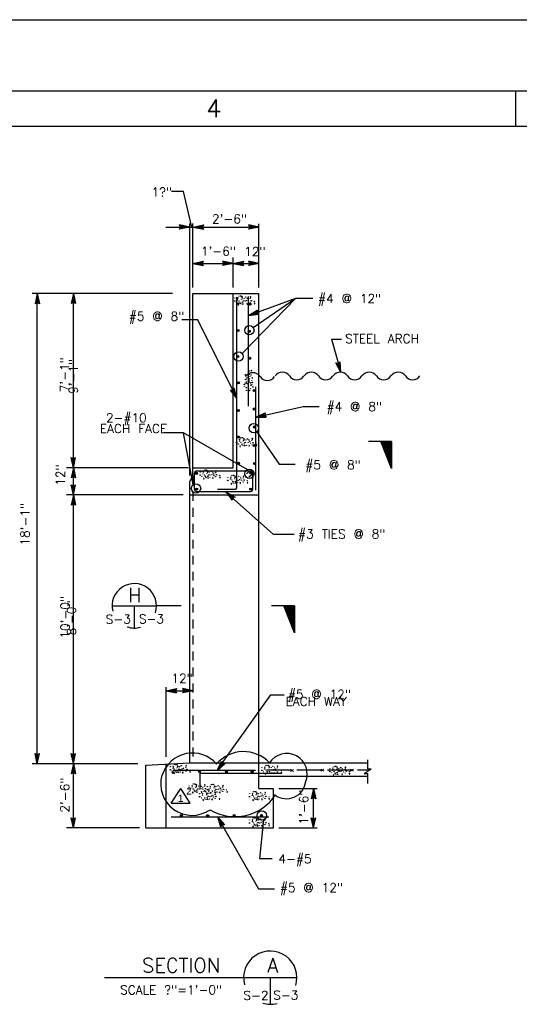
# Model space of a CAD drawing. Extents: x -28.1 to 13.9, y -16.1 to 13.9.
# Tile 7 of 19: x -18.1 to -11.1, y 0 to 13.9. Entities that reach past the tile are written whole.
import ezdxf
from ezdxf.enums import TextEntityAlignment as Align

# ---------------------------------------------------------------- set-up
doc = ezdxf.new("R2010")
doc.units = 0
doc.header["$MEASUREMENT"] = 0
doc.linetypes.add('HIDDEN2', pattern=[0.1875, 0.125, -0.0625])
doc.layers.add('01', color=7, linetype='CONTINUOUS')
doc.layers.add('02', color=7, linetype='CONTINUOUS')
doc.styles.add('ARIAL', font='Arial')
doc.styles.add('TXT_SHX', font='txt.shx')

msp = doc.modelspace()

# ---------------------------------------------------------------- linework, layer by layer
at = {"layer": '01', "color": 7, "linetype": 'CONTINUOUS'}
for p, q in [((-28.143, 13.873), (13.857, 13.873)), ((-27.143, 12.873), (12.857, 12.873)), ((-11.143, 12.873), (-11.143, 12.373)), ((-25.643, 12.373), (12.357, 12.373)), ((-15.816, 11.452), (-15.984, 11.452)), ((-15.698, 10.952), (-15.816, 11.452)), ((-15.728, 10.952), (-15.872, 10.983)), ((-15.858, 10.952), (-15.872, 10.983)), ((-15.765, 10.952), (-15.859, 10.972)), ((-15.85, 10.952), (-15.859, 10.972)), ((-15.801, 10.952), (-15.846, 10.961)), ((-15.842, 10.952), (-15.846, 10.961)), ((-15.728, 7.455), (-15.728, 11.002)), ((-15.682, 10.103), (-15.682, 11.002)), ((-15.677, 10.952), (-15.533, 10.983)), ((-15.64, 10.952), (-15.546, 10.972)), ((-15.604, 10.952), (-15.559, 10.962)), ((-15.559, 10.962), (-15.563, 10.952)), ((-15.546, 10.972), (-15.555, 10.952)), ((-15.533, 10.983), (-15.547, 10.952)), ((-14.753, 10.952), (-14.897, 10.983)), ((-14.883, 10.952), (-14.897, 10.983)), ((-14.79, 10.952), (-14.884, 10.972)), ((-14.875, 10.952), (-14.884, 10.972)), ((-14.826, 10.952), (-14.871, 10.961)), ((-14.867, 10.952), (-14.871, 10.961)), ((-14.753, 10.103), (-14.753, 10.997)), ((-16.063, 10.952), (-15.728, 10.952)), ((-15.728, 10.952), (-15.872, 10.921)), ((-15.872, 10.921), (-15.858, 10.952)), ((-15.765, 10.952), (-15.859, 10.932)), ((-15.859, 10.932), (-15.85, 10.952)), ((-15.801, 10.952), (-15.846, 10.942)), ((-15.846, 10.942), (-15.842, 10.952)), ((-15.728, 10.952), (-15.677, 10.952)), ((-15.677, 10.952), (-14.753, 10.952)), ((-15.677, 10.952), (-15.533, 10.921)), ((-15.64, 10.952), (-15.546, 10.932)), ((-15.604, 10.952), (-15.559, 10.943)), ((-15.563, 10.952), (-15.559, 10.943)), ((-15.555, 10.952), (-15.546, 10.932)), ((-15.547, 10.952), (-15.533, 10.921)), ((-14.753, 10.952), (-14.897, 10.921)), ((-14.897, 10.921), (-14.883, 10.952)), ((-14.79, 10.952), (-14.884, 10.932)), ((-14.884, 10.932), (-14.875, 10.952)), ((-14.826, 10.952), (-14.871, 10.942)), ((-14.871, 10.942), (-14.867, 10.952)), ((-15.682, 10.441), (-15.538, 10.472)), ((-15.682, 10.441), (-15.116, 10.441)), ((-15.682, 10.441), (-15.538, 10.41)), ((-15.645, 10.441), (-15.551, 10.461)), ((-15.645, 10.441), (-15.551, 10.421)), ((-15.609, 10.441), (-15.564, 10.451)), ((-15.609, 10.441), (-15.564, 10.432)), ((-15.564, 10.451), (-15.568, 10.441)), ((-15.568, 10.441), (-15.564, 10.432)), ((-15.551, 10.461), (-15.56, 10.441)), ((-15.56, 10.441), (-15.551, 10.421)), ((-15.538, 10.472), (-15.552, 10.441)), ((-15.552, 10.441), (-15.538, 10.41)), ((-15.116, 10.441), (-15.26, 10.472)), ((-15.246, 10.441), (-15.26, 10.472)), ((-15.116, 10.441), (-15.26, 10.41)), ((-15.26, 10.41), (-15.246, 10.441)), ((-15.153, 10.441), (-15.247, 10.461)), ((-15.238, 10.441), (-15.247, 10.461)), ((-15.153, 10.441), (-15.247, 10.421)), ((-15.247, 10.421), (-15.238, 10.441)), ((-15.189, 10.441), (-15.234, 10.45)), ((-15.23, 10.441), (-15.234, 10.45)), ((-15.189, 10.441), (-15.234, 10.431)), ((-15.234, 10.431), (-15.23, 10.441)), ((-15.116, 10.103), (-15.116, 10.525)), ((-15.116, 10.441), (-14.972, 10.472)), ((-15.116, 10.441), (-14.753, 10.441)), ((-15.116, 10.441), (-14.972, 10.41)), ((-15.079, 10.441), (-14.985, 10.461)), ((-15.079, 10.441), (-14.985, 10.421)), ((-15.043, 10.441), (-14.998, 10.451)), ((-15.043, 10.441), (-14.998, 10.432)), ((-14.998, 10.451), (-15.002, 10.441)), ((-15.002, 10.441), (-14.998, 10.432)), ((-14.985, 10.461), (-14.994, 10.441)), ((-14.994, 10.441), (-14.985, 10.421)), ((-14.972, 10.472), (-14.986, 10.441)), ((-14.986, 10.441), (-14.972, 10.41)), ((-14.753, 10.441), (-14.897, 10.472)), ((-14.883, 10.441), (-14.897, 10.472)), ((-14.753, 10.441), (-14.897, 10.41)), ((-14.897, 10.41), (-14.883, 10.441)), ((-14.79, 10.441), (-14.884, 10.461)), ((-14.875, 10.441), (-14.884, 10.461)), ((-14.79, 10.441), (-14.884, 10.421)), ((-14.884, 10.421), (-14.875, 10.441)), ((-14.826, 10.441), (-14.871, 10.45)), ((-14.867, 10.441), (-14.871, 10.45)), ((-14.826, 10.441), (-14.871, 10.431)), ((-14.871, 10.431), (-14.867, 10.441)), ((-15.968, 10.016), (-17.946, 10.016)), ((-17.873, 10.016), (-17.904, 9.872)), ((-17.873, 3.394), (-17.873, 10.016)), ((-17.873, 10.016), (-17.842, 9.872)), ((-17.364, 10.018), (-17.395, 9.874)), ((-17.364, 7.563), (-17.364, 10.018)), ((-17.364, 10.018), (-17.333, 9.874)), ((-15.682, 7.448), (-15.682, 10.016)), ((-15.682, 10.016), (-14.753, 10.016)), ((-15.116, 7.562), (-15.116, 10.016)), ((-14.753, 3.044), (-14.753, 10.016)), ((-17.873, 9.886), (-17.904, 9.872)), ((-17.873, 9.979), (-17.893, 9.885)), ((-17.873, 9.894), (-17.893, 9.885)), ((-17.873, 9.943), (-17.882, 9.898)), ((-17.873, 9.902), (-17.882, 9.898)), ((-17.873, 9.979), (-17.853, 9.885)), ((-17.873, 9.943), (-17.863, 9.898)), ((-17.863, 9.898), (-17.873, 9.902)), ((-17.853, 9.885), (-17.873, 9.894)), ((-17.842, 9.872), (-17.873, 9.886)), ((-17.364, 9.888), (-17.395, 9.874)), ((-17.364, 9.981), (-17.384, 9.887)), ((-17.364, 9.896), (-17.384, 9.887)), ((-17.364, 9.945), (-17.373, 9.9)), ((-17.364, 9.904), (-17.373, 9.9)), ((-17.364, 9.981), (-17.344, 9.887)), ((-17.364, 9.945), (-17.354, 9.9)), ((-17.354, 9.9), (-17.364, 9.904)), ((-17.344, 9.887), (-17.364, 9.896)), ((-17.333, 9.874), (-17.364, 9.888)), ((-15.063, 7.289), (-15.063, 9.965)), ((-14.99, 9.172), (-14.232, 9.952)), ((-14.9, 8.428), (-14.9, 9.973)), ((-14.9, 9.705), (-14.232, 9.952)), ((-14.834, 9.536), (-14.232, 9.952)), ((-14.232, 9.952), (-13.996, 9.952)), ((-14.9, 9.705), (-14.776, 9.784)), ((-14.9, 9.705), (-14.754, 9.726)), ((-14.865, 9.718), (-14.784, 9.769)), ((-14.865, 9.718), (-14.77, 9.732)), ((-14.832, 9.73), (-14.793, 9.755)), ((-14.832, 9.73), (-14.786, 9.737)), ((-14.793, 9.755), (-14.793, 9.745)), ((-14.793, 9.745), (-14.786, 9.737)), ((-14.784, 9.769), (-14.786, 9.747)), ((-14.786, 9.747), (-14.77, 9.732)), ((-14.776, 9.784), (-14.778, 9.75)), ((-14.778, 9.75), (-14.754, 9.726)), ((-15.615, 9.646), (-15.839, 9.646)), ((-15.063, 8.542), (-15.615, 9.646)), ((-13.73, 9.373), (-13.589, 9.373)), ((-13.73, 9.373), (-13.601, 8.909)), ((-13.601, 8.909), (-13.669, 9.039)), ((-13.669, 9.039), (-13.636, 9.034)), ((-13.611, 8.945), (-13.655, 9.03)), ((-13.655, 9.03), (-13.634, 9.027)), ((-13.621, 8.979), (-13.642, 9.02)), ((-13.642, 9.02), (-13.632, 9.019)), ((-13.636, 9.034), (-13.61, 9.056)), ((-13.634, 9.027), (-13.617, 9.041)), ((-13.632, 9.019), (-13.624, 9.025)), ((-13.621, 8.979), (-13.624, 9.025)), ((-13.611, 8.945), (-13.617, 9.041)), ((-13.601, 8.909), (-13.61, 9.056)), ((-15.155, 8.657), (-15.121, 8.658)), ((-15.063, 8.542), (-15.155, 8.657)), ((-15.139, 8.65), (-15.118, 8.651)), ((-15.08, 8.575), (-15.139, 8.65)), ((-15.125, 8.643), (-15.114, 8.644)), ((-15.096, 8.607), (-15.125, 8.643)), ((-15.121, 8.658), (-15.1, 8.685)), ((-15.118, 8.651), (-15.104, 8.668)), ((-15.114, 8.644), (-15.108, 8.652)), ((-15.096, 8.607), (-15.108, 8.652)), ((-15.08, 8.575), (-15.104, 8.668)), ((-15.063, 8.542), (-15.1, 8.685)), ((-14.798, 7.248), (-14.798, 8.704)), ((-14.798, 8.273), (-14.131, 8.425)), ((-14.798, 8.273), (-14.664, 8.335)), ((-14.762, 8.281), (-14.675, 8.322)), ((-14.675, 8.322), (-14.679, 8.3)), ((-14.664, 8.335), (-14.671, 8.302)), ((-14.131, 8.425), (-13.906, 8.425)), ((-14.798, 8.273), (-14.651, 8.275)), ((-14.762, 8.281), (-14.666, 8.283)), ((-14.727, 8.289), (-14.685, 8.309)), ((-14.727, 8.289), (-14.681, 8.29)), ((-14.685, 8.309), (-14.687, 8.298)), ((-14.687, 8.298), (-14.681, 8.29)), ((-14.679, 8.3), (-14.666, 8.283)), ((-14.671, 8.302), (-14.651, 8.275)), ((-15.816, 8.054), (-16.091, 8.054)), ((-15.68, 7.323), (-15.816, 8.054)), ((-14.917, 7.537), (-15.816, 8.054)), ((-14.781, 8.07), (-14.468, 7.611)), ((-17.364, 7.563), (-17.395, 7.707)), ((-17.395, 7.707), (-17.364, 7.693)), ((-17.364, 7.6), (-17.384, 7.694)), ((-17.384, 7.694), (-17.364, 7.685)), ((-17.364, 7.636), (-17.374, 7.681)), ((-17.374, 7.681), (-17.364, 7.677)), ((-17.364, 7.563), (-17.333, 7.707)), ((-17.364, 7.693), (-17.333, 7.707)), ((-17.364, 7.6), (-17.344, 7.694)), ((-17.364, 7.685), (-17.344, 7.694)), ((-17.364, 7.636), (-17.355, 7.681)), ((-17.364, 7.677), (-17.355, 7.681)), ((-15.746, 7.562), (-17.461, 7.562)), ((-17.364, 7.563), (-17.395, 7.419)), ((-17.364, 7.526), (-17.384, 7.432)), ((-17.364, 7.49), (-17.373, 7.445)), ((-17.364, 7.179), (-17.364, 7.563)), ((-17.364, 7.563), (-17.333, 7.419)), ((-17.364, 7.526), (-17.344, 7.432)), ((-17.364, 7.49), (-17.354, 7.445)), ((-15.682, 7.562), (-15.116, 7.562)), ((-15.631, 7.517), (-14.87, 7.517)), ((-14.88, 7.517), (-14.928, 7.475)), ((-14.468, 7.611), (-14.243, 7.611)), ((-17.364, 7.433), (-17.395, 7.419)), ((-17.364, 7.441), (-17.384, 7.432)), ((-17.364, 7.449), (-17.373, 7.445)), ((-17.354, 7.445), (-17.364, 7.449)), ((-17.344, 7.432), (-17.364, 7.441)), ((-17.333, 7.419), (-17.364, 7.433)), ((-15.728, 7.371), (-15.682, 7.448)), ((-15.728, 3.41), (-15.728, 7.371)), ((-15.661, 7.26), (-15.661, 7.487)), ((-14.84, 7.472), (-14.896, 7.429)), ((-14.84, 7.26), (-14.84, 7.487)), ((-17.364, 7.179), (-17.395, 7.323)), ((-17.395, 7.323), (-17.364, 7.309)), ((-17.364, 7.216), (-17.384, 7.31)), ((-17.384, 7.31), (-17.364, 7.301)), ((-17.364, 7.252), (-17.374, 7.297)), ((-17.374, 7.297), (-17.364, 7.293)), ((-17.364, 7.179), (-17.333, 7.323)), ((-17.364, 7.309), (-17.333, 7.323)), ((-17.364, 7.216), (-17.344, 7.31)), ((-17.364, 7.301), (-17.344, 7.31)), ((-17.364, 7.252), (-17.355, 7.297)), ((-17.364, 7.293), (-17.355, 7.297)), ((-15.631, 7.23), (-14.87, 7.23)), ((-15.334, 7.259), (-15.093, 7.259)), ((-15.226, 7.221), (-14.555, 6.625)), ((-15.218, 7.223), (-15.09, 7.15)), ((-15.218, 7.223), (-15.131, 7.104)), ((-15.819, 7.179), (-17.461, 7.179)), ((-17.364, 7.179), (-17.395, 7.035)), ((-17.364, 7.142), (-17.384, 7.048)), ((-17.364, 7.106), (-17.373, 7.061)), ((-17.364, 3.395), (-17.364, 7.179)), ((-17.364, 7.179), (-17.333, 7.035)), ((-17.364, 7.142), (-17.344, 7.048)), ((-17.364, 7.106), (-17.354, 7.061)), ((-15.728, 7.179), (-14.753, 7.179)), ((-15.19, 7.198), (-15.107, 7.151)), ((-15.19, 7.198), (-15.133, 7.121)), ((-15.163, 7.174), (-15.136, 7.138)), ((-15.163, 7.174), (-15.123, 7.152)), ((-15.133, 7.147), (-15.136, 7.138)), ((-15.123, 7.152), (-15.133, 7.147)), ((-15.127, 7.142), (-15.133, 7.121)), ((-15.121, 7.137), (-15.131, 7.104)), ((-15.107, 7.151), (-15.127, 7.142)), ((-15.09, 7.15), (-15.121, 7.137)), ((-17.364, 7.049), (-17.395, 7.035)), ((-17.364, 7.057), (-17.384, 7.048)), ((-17.364, 7.065), (-17.373, 7.061)), ((-17.354, 7.061), (-17.364, 7.065)), ((-17.344, 7.048), (-17.364, 7.057)), ((-17.333, 7.035), (-17.364, 7.049)), ((-14.555, 6.625), (-14.257, 6.625)), ((-16.057, 3.49), (-16.057, 4.474)), ((-16.057, 4.422), (-15.913, 4.453)), ((-16.02, 4.422), (-15.926, 4.442)), ((-15.926, 4.442), (-15.935, 4.422)), ((-15.913, 4.453), (-15.927, 4.422)), ((-15.682, 4.422), (-15.826, 4.453)), ((-15.812, 4.422), (-15.826, 4.453)), ((-15.719, 4.422), (-15.813, 4.442)), ((-15.804, 4.422), (-15.813, 4.442)), ((-16.061, 4.422), (-15.682, 4.422)), ((-16.057, 4.422), (-15.913, 4.391)), ((-16.02, 4.422), (-15.926, 4.402)), ((-15.984, 4.422), (-15.939, 4.432)), ((-15.984, 4.422), (-15.939, 4.413)), ((-15.939, 4.432), (-15.943, 4.422)), ((-15.943, 4.422), (-15.939, 4.413)), ((-15.935, 4.422), (-15.926, 4.402)), ((-15.927, 4.422), (-15.913, 4.391)), ((-15.682, 4.422), (-15.826, 4.391)), ((-15.826, 4.391), (-15.812, 4.422)), ((-15.719, 4.422), (-15.813, 4.402)), ((-15.813, 4.402), (-15.804, 4.422)), ((-15.755, 4.422), (-15.8, 4.431)), ((-15.796, 4.422), (-15.8, 4.431)), ((-15.755, 4.422), (-15.8, 4.412)), ((-15.8, 4.412), (-15.796, 4.422)), ((-15.331, 3.316), (-14.585, 4.364)), ((-14.585, 4.364), (-14.4, 4.364)), ((-17.873, 3.394), (-17.904, 3.538)), ((-17.904, 3.538), (-17.873, 3.524)), ((-17.873, 3.431), (-17.893, 3.525)), ((-17.893, 3.525), (-17.873, 3.516)), ((-17.873, 3.467), (-17.883, 3.512)), ((-17.883, 3.512), (-17.873, 3.508)), ((-17.873, 3.394), (-17.842, 3.538)), ((-17.873, 3.524), (-17.842, 3.538)), ((-17.873, 3.431), (-17.853, 3.525)), ((-17.873, 3.516), (-17.853, 3.525)), ((-17.873, 3.467), (-17.864, 3.512)), ((-17.873, 3.508), (-17.864, 3.512)), ((-17.364, 3.395), (-17.395, 3.539)), ((-17.395, 3.539), (-17.364, 3.525)), ((-17.364, 3.432), (-17.384, 3.526)), ((-17.384, 3.526), (-17.364, 3.517)), ((-17.364, 3.468), (-17.374, 3.513)), ((-17.374, 3.513), (-17.364, 3.509)), ((-17.364, 3.395), (-17.333, 3.539)), ((-17.364, 3.525), (-17.333, 3.539)), ((-17.364, 3.432), (-17.344, 3.526)), ((-17.364, 3.517), (-17.344, 3.526)), ((-17.364, 3.468), (-17.355, 3.513)), ((-17.364, 3.509), (-17.355, 3.513)), ((-16.458, 3.394), (-17.946, 3.394)), ((-17.364, 3.395), (-17.395, 3.251)), ((-17.364, 3.358), (-17.384, 3.264)), ((-17.364, 2.489), (-17.364, 3.395)), ((-17.364, 3.395), (-17.333, 3.251)), ((-17.364, 3.358), (-17.344, 3.264)), ((-16.347, 3.374), (-15.729, 3.408)), ((-16.347, 2.489), (-16.347, 3.374)), ((-16.057, 2.489), (-16.057, 3.39)), ((-15.729, 3.408), (-13.222, 3.408)), ((-15.339, 3.296), (-15.281, 3.431)), ((-15.339, 3.296), (-15.23, 3.395)), ((-15.318, 3.326), (-15.279, 3.414)), ((-15.318, 3.326), (-15.247, 3.391)), ((-15.297, 3.355), (-15.279, 3.398)), ((-15.297, 3.355), (-15.263, 3.387)), ((-15.281, 3.431), (-15.264, 3.402)), ((-15.279, 3.414), (-15.268, 3.395)), ((-15.279, 3.398), (-15.273, 3.389)), ((-15.273, 3.389), (-15.263, 3.387)), ((-15.268, 3.395), (-15.247, 3.391)), ((-15.264, 3.402), (-15.23, 3.395)), ((-13.222, 3.322), (-13.222, 3.45)), ((-17.364, 3.265), (-17.395, 3.251)), ((-17.364, 3.273), (-17.384, 3.264)), ((-17.364, 3.322), (-17.373, 3.277)), ((-17.364, 3.281), (-17.373, 3.277)), ((-17.364, 3.322), (-17.354, 3.277)), ((-17.354, 3.277), (-17.364, 3.281)), ((-17.344, 3.264), (-17.364, 3.273)), ((-17.333, 3.251), (-17.364, 3.265)), ((-15.962, 3.305), (-14.8, 3.305)), ((-15.586, 3.261), (-14.435, 3.261)), ((-15.586, 3.261), (-15.586, 3.053)), ((-14.753, 3.217), (-13.226, 3.217)), ((-14.64, 3.308), (-14.292, 3.308)), ((-14.222, 3.308), (-13.868, 3.308)), ((-13.789, 3.308), (-13.446, 3.308)), ((-13.367, 3.308), (-13.205, 3.308)), ((-13.274, 3.258), (-13.173, 3.322)), ((-13.274, 3.258), (-13.222, 3.258)), ((-13.222, 3.322), (-13.173, 3.322)), ((-13.222, 3.115), (-13.222, 3.258)), ((-15.987, 2.838), (-15.854, 3.047)), ((-15.721, 2.838), (-15.854, 3.047)), ((-14.753, 3.044), (-14.55, 3.044)), ((-14.55, 2.493), (-14.55, 3.041)), ((-14.473, 3.044), (-13.933, 3.044)), ((-13.985, 3.044), (-14.016, 2.9)), ((-13.985, 2.914), (-14.016, 2.9)), ((-13.985, 3.007), (-14.005, 2.913)), ((-13.985, 2.922), (-14.005, 2.913)), ((-13.985, 2.971), (-13.994, 2.926)), ((-13.985, 2.93), (-13.994, 2.926)), ((-13.985, 2.489), (-13.985, 3.044)), ((-13.985, 3.044), (-13.954, 2.9)), ((-13.985, 3.007), (-13.965, 2.913)), ((-13.985, 2.971), (-13.975, 2.926)), ((-13.975, 2.926), (-13.985, 2.93)), ((-13.965, 2.913), (-13.985, 2.922)), ((-13.954, 2.9), (-13.985, 2.914)), ((-15.987, 2.838), (-15.721, 2.838)), ((-15.988, 2.644), (-14.615, 2.644)), ((-15.337, 2.644), (-14.761, 1.634)), ((-15.337, 2.644), (-15.239, 2.534)), ((-15.337, 2.644), (-15.293, 2.504)), ((-17.364, 2.489), (-17.395, 2.633)), ((-17.395, 2.633), (-17.364, 2.619)), ((-17.364, 2.526), (-17.384, 2.62)), ((-17.384, 2.62), (-17.364, 2.611)), ((-17.364, 2.562), (-17.374, 2.607)), ((-17.374, 2.607), (-17.364, 2.603)), ((-17.364, 2.489), (-17.333, 2.633)), ((-17.364, 2.619), (-17.333, 2.633)), ((-17.364, 2.526), (-17.344, 2.62)), ((-17.364, 2.611), (-17.344, 2.62)), ((-17.364, 2.562), (-17.355, 2.607)), ((-17.364, 2.603), (-17.355, 2.607)), ((-15.319, 2.612), (-15.255, 2.54)), ((-15.319, 2.612), (-15.289, 2.52)), ((-15.301, 2.581), (-15.286, 2.537)), ((-15.301, 2.581), (-15.27, 2.546)), ((-15.273, 2.531), (-15.293, 2.504)), ((-15.277, 2.538), (-15.289, 2.52)), ((-15.281, 2.545), (-15.286, 2.537)), ((-15.27, 2.546), (-15.281, 2.545)), ((-15.255, 2.54), (-15.277, 2.538)), ((-15.239, 2.534), (-15.273, 2.531)), ((-14.688, 2.606), (-14.743, 2.058)), ((-13.985, 2.489), (-14.016, 2.633)), ((-14.016, 2.633), (-13.985, 2.619)), ((-13.985, 2.526), (-14.005, 2.62)), ((-14.005, 2.62), (-13.985, 2.611)), ((-13.985, 2.562), (-13.995, 2.607)), ((-13.995, 2.607), (-13.985, 2.603)), ((-13.985, 2.489), (-13.954, 2.633)), ((-13.985, 2.619), (-13.954, 2.633)), ((-13.985, 2.526), (-13.965, 2.62)), ((-13.985, 2.611), (-13.965, 2.62)), ((-13.985, 2.562), (-13.976, 2.607)), ((-13.985, 2.603), (-13.976, 2.607)), ((-16.435, 2.489), (-17.461, 2.489)), ((-16.347, 2.489), (-14.55, 2.489)), ((-14.473, 2.489), (-13.933, 2.489)), ((-14.743, 2.058), (-14.565, 2.058)), ((-14.761, 1.634), (-14.535, 1.634)), ((-16.928, 0.381), (-14.219, 0.381)), ((-14.594, 0.381), (-14.594, 0.006))]:
    msp.add_line(p, q, dxfattribs=at)
at = {"layer": '01', "color": 7, "linetype": 'HIDDEN2'}
msp.add_line((-15.682, 7.448), (-15.682, 3.408), dxfattribs=at)
at = {"layer": '01', "color": 7, "linetype": 'CONTINUOUS'}
for centre, radius in [((-15.052, 9.872), 0.0145), ((-15.052, 9.872), 0.0112), ((-15.052, 9.872), 0.00822), ((-15.052, 9.872), 0.00415), ((-14.877, 9.866), 0.0145), ((-14.877, 9.866), 0.0112), ((-14.877, 9.866), 0.00822), ((-14.877, 9.866), 0.00415), ((-15.048, 9.494), 0.0145), ((-15.048, 9.494), 0.0112), ((-15.048, 9.494), 0.00822), ((-15.048, 9.494), 0.00415), ((-14.888, 9.499), 0.0658), ((-14.889, 9.483), 0.0145), ((-14.889, 9.483), 0.0112), ((-14.889, 9.483), 0.00822), ((-14.889, 9.483), 0.00415), ((-15.04, 9.129), 0.0658), ((-15.05, 9.128), 0.0145), ((-15.05, 9.128), 0.0112), ((-15.05, 9.128), 0.00822), ((-15.05, 9.128), 0.00415), ((-14.88, 9.104), 0.0145), ((-14.88, 9.104), 0.0112), ((-14.88, 9.104), 0.00822), ((-14.88, 9.104), 0.00415), ((-15.044, 8.758), 0.0145), ((-15.044, 8.758), 0.0112), ((-15.044, 8.758), 0.00822), ((-15.044, 8.758), 0.00415), ((-14.82, 8.651), 0.0145), ((-14.82, 8.651), 0.0112), ((-14.82, 8.651), 0.00822), ((-14.82, 8.651), 0.00415), ((-15.044, 8.368), 0.0145), ((-15.044, 8.368), 0.0112), ((-15.044, 8.368), 0.00822), ((-15.044, 8.368), 0.00415), ((-14.82, 8.389), 0.0145), ((-14.82, 8.389), 0.0112), ((-14.82, 8.389), 0.00822), ((-14.82, 8.389), 0.00415), ((-14.826, 8.118), 0.0658), ((-14.816, 8.136), 0.0145), ((-14.816, 8.136), 0.0112), ((-14.816, 8.136), 0.00822), ((-14.816, 8.136), 0.00415), ((-15.042, 7.995), 0.0145), ((-15.042, 7.995), 0.0112), ((-15.042, 7.995), 0.00822), ((-15.042, 7.995), 0.00415), ((-14.82, 7.876), 0.0145), ((-14.82, 7.876), 0.0112), ((-14.82, 7.876), 0.00822), ((-14.82, 7.876), 0.00415), ((-15.04, 7.625), 0.0145), ((-15.04, 7.625), 0.0112), ((-15.04, 7.625), 0.00822), ((-15.04, 7.625), 0.00415), ((-14.817, 7.621), 0.0145), ((-14.817, 7.621), 0.0112), ((-14.817, 7.621), 0.00822), ((-15.634, 7.484), 0.0145), ((-15.634, 7.484), 0.0112), ((-15.634, 7.484), 0.00822), ((-15.634, 7.484), 0.00415), ((-14.888, 7.478), 0.0658), ((-14.867, 7.488), 0.0145), ((-14.867, 7.488), 0.0112), ((-14.867, 7.488), 0.00822), ((-14.867, 7.488), 0.00415), ((-14.817, 7.621), 0.00415), ((-15.639, 7.272), 0.0658), ((-15.63, 7.262), 0.0145), ((-15.63, 7.262), 0.0112), ((-15.63, 7.262), 0.00822), ((-15.63, 7.262), 0.00415), ((-14.869, 7.26), 0.0145), ((-14.869, 7.26), 0.0112), ((-14.869, 7.26), 0.00822), ((-14.869, 7.26), 0.00415), ((-15.96, 3.271), 0.0145), ((-15.96, 3.271), 0.0112), ((-15.96, 3.271), 0.00822), ((-15.96, 3.271), 0.00415), ((-15.591, 3.285), 0.0145), ((-15.591, 3.285), 0.0112), ((-15.591, 3.285), 0.00822), ((-15.591, 3.285), 0.00415), ((-15.211, 3.279), 0.0145), ((-15.211, 3.279), 0.0112), ((-15.211, 3.279), 0.00822), ((-15.211, 3.279), 0.00415), ((-14.848, 3.282), 0.0145), ((-14.848, 3.282), 0.0112), ((-14.848, 3.282), 0.00822), ((-14.848, 3.282), 0.00415), ((-15.845, 2.665), 0.0145), ((-15.845, 2.665), 0.0112), ((-15.845, 2.665), 0.00822), ((-15.845, 2.665), 0.00415), ((-15.475, 2.662), 0.0145), ((-15.475, 2.662), 0.0112), ((-15.475, 2.662), 0.00822), ((-15.475, 2.662), 0.00415), ((-15.101, 2.666), 0.0145), ((-15.101, 2.666), 0.0112), ((-15.101, 2.666), 0.00822), ((-15.101, 2.666), 0.00415), ((-14.714, 2.666), 0.0658), ((-14.718, 2.664), 0.0145), ((-14.718, 2.664), 0.0112), ((-14.718, 2.664), 0.00822), ((-14.718, 2.664), 0.00415)]:
    msp.add_circle(centre, radius, dxfattribs=at)
for centre, radius, start, end in [((-14.839, 8.778), 0.123, 34.0772, 145.9228), ((-14.425, 8.786), 0.123, 34.0772, 145.9228), ((-14.017, 8.786), 0.123, 34.0772, 145.9228), ((-13.609, 8.786), 0.123, 34.0772, 145.9228), ((-13.201, 8.786), 0.123, 34.0772, 145.9228), ((-12.793, 8.786), 0.123, 34.0772, 145.9228), ((-14.635, 8.916), 0.123, 214.0772, 325.9228), ((-14.221, 8.924), 0.123, 214.0772, 325.9228), ((-13.813, 8.924), 0.123, 214.0772, 325.9228), ((-13.405, 8.924), 0.123, 214.0772, 325.9228), ((-12.997, 8.924), 0.123, 214.0772, 325.9228), ((-12.589, 8.924), 0.123, 214.0772, 325.9228), ((-15.631, 7.487), 0.03, 90, 180), ((-14.87, 7.487), 0.03, 0, 90), ((-15.631, 7.26), 0.03, 180, 270), ((-15.093, 7.289), 0.03, 270, 360), ((-14.87, 7.26), 0.03, 270, 360), ((-15.689, 3.099), 0.446, 40.7185, 162.2911), ((-14.97, 3.059), 0.505, 43.5465, 139.4817), ((-14.362, 3.251), 0.288, 336.2896, 147.3156), ((-15.693, 3.11), 0.443, 163.6316, 304.6931), ((-14.366, 3.174), 0.273, 233.6937, 354.0859), ((-15.09, 3.328), 0.68, 238.9788, 327.2599), ((-14.594, 0.381), 0.375, 342.7089, 195.2686), ((-14.594, 0.381), 0.375, 253.4742, 284.9216)]:
    msp.add_arc(centre, radius, start, end, dxfattribs=at)
at = {"layer": '02', "color": 7, "linetype": 'CONTINUOUS'}
for p, q in [((-14.944, 9.963), (-14.938, 9.968)), ((-14.941, 8.8), (-14.946, 8.806)), ((-14.919, 7.967), (-14.913, 7.972)), ((-12.888, 7.93), (-13.212, 7.93)), ((-12.888, 7.551), (-13.038, 7.93)), ((-12.888, 7.582), (-13.026, 7.93)), ((-12.888, 7.615), (-13.013, 7.93)), ((-12.888, 7.638), (-13.004, 7.93)), ((-12.888, 7.674), (-12.99, 7.93)), ((-12.888, 7.708), (-12.976, 7.93)), ((-12.888, 7.749), (-12.96, 7.93)), ((-12.888, 7.776), (-12.949, 7.93)), ((-12.888, 7.808), (-12.937, 7.93)), ((-12.888, 7.837), (-12.925, 7.93)), ((-12.888, 7.866), (-12.914, 7.93)), ((-12.888, 7.886), (-12.906, 7.93)), ((-12.888, 7.913), (-12.895, 7.93)), ((-12.888, 7.93), (-12.888, 7.551)), ((-15.431, 7.513), (-15.425, 7.518)), ((-15.043, 7.439), (-15.037, 7.444)), ((-16.819, 5.618), (-16.195, 5.618)), ((-16.507, 5.618), (-16.507, 5.306)), ((-15.849, 5.618), (-16.195, 5.618)), ((-14.253, 5.618), (-14.577, 5.618)), ((-14.253, 5.239), (-14.403, 5.618)), ((-14.253, 5.27), (-14.391, 5.618)), ((-14.253, 5.303), (-14.378, 5.618)), ((-14.253, 5.326), (-14.369, 5.618)), ((-14.253, 5.362), (-14.355, 5.618)), ((-14.253, 5.396), (-14.341, 5.618)), ((-14.253, 5.437), (-14.325, 5.618)), ((-14.253, 5.464), (-14.314, 5.618)), ((-14.253, 5.496), (-14.302, 5.618)), ((-14.253, 5.525), (-14.29, 5.618)), ((-14.253, 5.554), (-14.279, 5.618)), ((-14.253, 5.574), (-14.271, 5.618)), ((-14.253, 5.601), (-14.26, 5.618)), ((-14.253, 5.618), (-14.253, 5.239)), ((-15.851, 3.364), (-15.845, 3.369)), ((-14.564, 3.355), (-14.558, 3.36)), ((-13.608, 3.339), (-13.602, 3.344)), ((-15.587, 3.091), (-15.581, 3.096)), ((-15.332, 3.083), (-15.326, 3.088)), ((-15.439, 2.984), (-15.433, 2.989)), ((-14.738, 2.984), (-14.732, 2.989)), ((-14.738, 2.613), (-14.732, 2.618))]:
    msp.add_line(p, q, dxfattribs=at)
for points in [[(-15.093, 9.904), (-15.098, 9.912), (-15.087, 9.912), (-15.093, 9.902)], [(-15.051, 9.96), (-15.056, 9.95), (-15.046, 9.949), (-15.054, 9.96)], [(-15.041, 9.868), (-15.046, 9.858), (-15.036, 9.857), (-15.044, 9.868)], [(-15.024, 9.889), (-15.019, 9.892), (-15.015, 9.889), (-15.027, 9.887)], [(-15.01, 9.975), (-15.015, 9.984), (-15.004, 9.984), (-15.01, 9.973)], [(-14.989, 9.961), (-14.994, 9.951), (-14.983, 9.95), (-14.991, 9.961)], [(-14.982, 9.863), (-14.987, 9.872), (-14.976, 9.872), (-14.982, 9.862)], [(-14.938, 9.968), (-14.936, 9.961), (-14.944, 9.961)], [(-14.931, 9.915), (-14.928, 9.919), (-14.923, 9.915), (-14.93, 9.914)], [(-14.917, 9.877), (-14.922, 9.867), (-14.912, 9.866), (-14.92, 9.877)], [(-14.911, 9.928), (-14.906, 9.93), (-14.903, 9.924), (-14.911, 9.927)], [(-14.871, 9.973), (-14.876, 9.963), (-14.866, 9.962), (-14.874, 9.973)], [(-14.863, 9.908), (-14.868, 9.916), (-14.857, 9.916), (-14.863, 9.906)], [(-14.814, 9.884), (-14.819, 9.874), (-14.809, 9.873), (-14.816, 9.884)], [(-14.951, 8.873), (-14.941, 8.868), (-14.94, 8.878), (-14.951, 8.87)], [(-14.886, 8.881), (-14.894, 8.876), (-14.894, 8.887), (-14.884, 8.881)], [(-14.862, 8.93), (-14.852, 8.925), (-14.851, 8.935), (-14.862, 8.928)], [(-14.953, 8.734), (-14.962, 8.729), (-14.962, 8.74), (-14.951, 8.734)], [(-14.946, 8.806), (-14.939, 8.808), (-14.939, 8.8)], [(-14.939, 8.755), (-14.929, 8.75), (-14.928, 8.761), (-14.939, 8.753)], [(-14.906, 8.833), (-14.908, 8.838), (-14.902, 8.841), (-14.905, 8.833)], [(-14.893, 8.813), (-14.897, 8.816), (-14.893, 8.821), (-14.892, 8.814)], [(-14.855, 8.827), (-14.845, 8.822), (-14.844, 8.832), (-14.855, 8.824)], [(-14.841, 8.762), (-14.85, 8.757), (-14.85, 8.768), (-14.84, 8.762)], [(-14.938, 8.693), (-14.928, 8.688), (-14.927, 8.698), (-14.938, 8.69)], [(-14.882, 8.651), (-14.89, 8.646), (-14.89, 8.657), (-14.88, 8.651)], [(-14.867, 8.72), (-14.87, 8.725), (-14.867, 8.729), (-14.865, 8.717)], [(-14.846, 8.703), (-14.836, 8.698), (-14.835, 8.708), (-14.846, 8.7)], [(-15.068, 7.908), (-15.073, 7.916), (-15.062, 7.916), (-15.068, 7.906)], [(-15.026, 7.964), (-15.031, 7.954), (-15.021, 7.953), (-15.029, 7.964)], [(-14.985, 7.979), (-14.99, 7.988), (-14.979, 7.988), (-14.985, 7.977)], [(-14.964, 7.965), (-14.969, 7.955), (-14.958, 7.954), (-14.966, 7.965)], [(-14.913, 7.972), (-14.911, 7.965), (-14.919, 7.965)], [(-14.906, 7.919), (-14.903, 7.923), (-14.898, 7.919), (-14.905, 7.918)], [(-14.886, 7.932), (-14.881, 7.934), (-14.878, 7.928), (-14.886, 7.931)], [(-14.846, 7.977), (-14.851, 7.967), (-14.841, 7.966), (-14.849, 7.977)], [(-14.838, 7.912), (-14.843, 7.92), (-14.832, 7.92), (-14.838, 7.91)], [(-15.016, 7.872), (-15.021, 7.862), (-15.011, 7.861), (-15.019, 7.872)], [(-14.999, 7.893), (-14.994, 7.896), (-14.99, 7.893), (-15.002, 7.891)], [(-14.957, 7.867), (-14.962, 7.876), (-14.951, 7.876), (-14.957, 7.866)], [(-14.892, 7.881), (-14.897, 7.871), (-14.887, 7.87), (-14.895, 7.881)], [(-14.789, 7.888), (-14.794, 7.878), (-14.784, 7.877), (-14.791, 7.888)], [(-15.538, 7.51), (-15.543, 7.5), (-15.533, 7.499), (-15.541, 7.51)], [(-15.497, 7.525), (-15.502, 7.534), (-15.491, 7.534), (-15.497, 7.523)], [(-15.476, 7.511), (-15.481, 7.501), (-15.47, 7.5), (-15.478, 7.511)], [(-15.425, 7.518), (-15.423, 7.511), (-15.431, 7.511)], [(-15.358, 7.523), (-15.363, 7.513), (-15.353, 7.512), (-15.361, 7.523)], [(-15.58, 7.454), (-15.585, 7.462), (-15.574, 7.462), (-15.58, 7.452)], [(-15.528, 7.418), (-15.533, 7.408), (-15.523, 7.407), (-15.531, 7.418)], [(-15.511, 7.439), (-15.506, 7.442), (-15.502, 7.439), (-15.514, 7.437)], [(-15.469, 7.413), (-15.474, 7.422), (-15.463, 7.422), (-15.469, 7.412)], [(-15.418, 7.465), (-15.415, 7.469), (-15.41, 7.465), (-15.417, 7.464)], [(-15.404, 7.427), (-15.409, 7.417), (-15.399, 7.416), (-15.407, 7.427)], [(-15.398, 7.478), (-15.393, 7.48), (-15.39, 7.474), (-15.398, 7.477)], [(-15.35, 7.458), (-15.355, 7.466), (-15.344, 7.466), (-15.35, 7.456)], [(-15.301, 7.434), (-15.306, 7.424), (-15.296, 7.423), (-15.303, 7.434)], [(-15.192, 7.38), (-15.197, 7.388), (-15.186, 7.388), (-15.192, 7.378)], [(-15.15, 7.436), (-15.155, 7.426), (-15.145, 7.425), (-15.153, 7.436)], [(-15.123, 7.365), (-15.118, 7.368), (-15.114, 7.365), (-15.126, 7.363)], [(-15.109, 7.451), (-15.114, 7.46), (-15.103, 7.46), (-15.109, 7.449)], [(-15.088, 7.437), (-15.093, 7.427), (-15.082, 7.426), (-15.09, 7.437)], [(-15.037, 7.444), (-15.035, 7.437), (-15.043, 7.437)], [(-15.03, 7.391), (-15.027, 7.395), (-15.022, 7.391), (-15.029, 7.39)], [(-15.016, 7.353), (-15.021, 7.343), (-15.011, 7.342), (-15.019, 7.353)], [(-15.01, 7.404), (-15.005, 7.406), (-15.002, 7.4), (-15.01, 7.403)], [(-14.97, 7.449), (-14.975, 7.439), (-14.965, 7.438), (-14.973, 7.449)], [(-14.962, 7.384), (-14.967, 7.392), (-14.956, 7.392), (-14.962, 7.382)], [(-14.913, 7.36), (-14.918, 7.35), (-14.908, 7.349), (-14.915, 7.36)], [(-15.14, 7.344), (-15.145, 7.334), (-15.135, 7.333), (-15.143, 7.344)], [(-15.081, 7.339), (-15.086, 7.348), (-15.075, 7.348), (-15.081, 7.338)], [(-15.958, 3.361), (-15.963, 3.351), (-15.953, 3.35), (-15.961, 3.361)], [(-15.917, 3.376), (-15.922, 3.385), (-15.911, 3.385), (-15.917, 3.374)], [(-15.896, 3.362), (-15.901, 3.352), (-15.89, 3.351), (-15.898, 3.362)], [(-15.845, 3.369), (-15.843, 3.362), (-15.851, 3.362)], [(-15.818, 3.329), (-15.813, 3.331), (-15.81, 3.325), (-15.818, 3.328)], [(-15.778, 3.374), (-15.783, 3.364), (-15.773, 3.363), (-15.781, 3.374)], [(-14.671, 3.352), (-14.676, 3.342), (-14.666, 3.341), (-14.674, 3.352)], [(-14.63, 3.367), (-14.635, 3.376), (-14.624, 3.376), (-14.63, 3.365)], [(-14.609, 3.353), (-14.614, 3.343), (-14.603, 3.342), (-14.611, 3.353)], [(-14.558, 3.36), (-14.556, 3.353), (-14.564, 3.353)], [(-14.491, 3.365), (-14.496, 3.355), (-14.486, 3.354), (-14.494, 3.365)], [(-13.715, 3.336), (-13.72, 3.326), (-13.71, 3.325), (-13.718, 3.336)], [(-13.674, 3.351), (-13.679, 3.36), (-13.668, 3.36), (-13.674, 3.349)], [(-13.653, 3.337), (-13.658, 3.327), (-13.647, 3.326), (-13.655, 3.337)], [(-13.602, 3.344), (-13.6, 3.337), (-13.608, 3.337)], [(-13.535, 3.349), (-13.54, 3.339), (-13.53, 3.338), (-13.538, 3.349)], [(-16, 3.305), (-16.005, 3.313), (-15.994, 3.313), (-16, 3.303)], [(-15.948, 3.269), (-15.953, 3.259), (-15.943, 3.258), (-15.951, 3.269)], [(-15.931, 3.29), (-15.926, 3.293), (-15.922, 3.29), (-15.934, 3.288)], [(-15.889, 3.264), (-15.894, 3.273), (-15.883, 3.273), (-15.889, 3.263)], [(-15.838, 3.316), (-15.835, 3.32), (-15.83, 3.316), (-15.837, 3.315)], [(-15.824, 3.278), (-15.829, 3.268), (-15.819, 3.267), (-15.827, 3.278)], [(-15.77, 3.309), (-15.775, 3.317), (-15.764, 3.317), (-15.77, 3.307)], [(-15.721, 3.285), (-15.726, 3.275), (-15.716, 3.274), (-15.723, 3.285)], [(-14.713, 3.296), (-14.718, 3.304), (-14.707, 3.304), (-14.713, 3.294)], [(-14.661, 3.26), (-14.666, 3.25), (-14.656, 3.249), (-14.664, 3.26)], [(-14.644, 3.281), (-14.639, 3.284), (-14.635, 3.281), (-14.647, 3.279)], [(-14.602, 3.255), (-14.607, 3.264), (-14.596, 3.264), (-14.602, 3.254)], [(-14.551, 3.307), (-14.548, 3.311), (-14.543, 3.307), (-14.55, 3.306)], [(-14.537, 3.269), (-14.542, 3.259), (-14.532, 3.258), (-14.54, 3.269)], [(-14.531, 3.32), (-14.526, 3.322), (-14.523, 3.316), (-14.531, 3.319)], [(-14.483, 3.3), (-14.488, 3.308), (-14.477, 3.308), (-14.483, 3.298)], [(-14.434, 3.276), (-14.439, 3.266), (-14.429, 3.265), (-14.436, 3.276)], [(-13.757, 3.28), (-13.762, 3.288), (-13.751, 3.288), (-13.757, 3.278)], [(-13.705, 3.244), (-13.71, 3.234), (-13.7, 3.233), (-13.708, 3.244)], [(-13.688, 3.265), (-13.683, 3.268), (-13.679, 3.265), (-13.691, 3.263)], [(-13.646, 3.239), (-13.651, 3.248), (-13.64, 3.248), (-13.646, 3.238)], [(-13.595, 3.291), (-13.592, 3.295), (-13.587, 3.291), (-13.594, 3.29)], [(-13.581, 3.253), (-13.586, 3.243), (-13.576, 3.242), (-13.584, 3.253)], [(-13.575, 3.304), (-13.57, 3.306), (-13.567, 3.3), (-13.575, 3.303)], [(-13.527, 3.284), (-13.532, 3.292), (-13.521, 3.292), (-13.527, 3.282)], [(-13.478, 3.26), (-13.483, 3.25), (-13.473, 3.249), (-13.48, 3.26)], [(-15.694, 3.088), (-15.699, 3.078), (-15.689, 3.077), (-15.697, 3.088)], [(-15.653, 3.103), (-15.658, 3.112), (-15.647, 3.112), (-15.653, 3.101)], [(-15.632, 3.089), (-15.637, 3.079), (-15.626, 3.078), (-15.634, 3.089)], [(-15.581, 3.096), (-15.579, 3.089), (-15.587, 3.089)], [(-15.554, 3.056), (-15.549, 3.058), (-15.546, 3.052), (-15.554, 3.055)], [(-15.514, 3.101), (-15.519, 3.091), (-15.509, 3.09), (-15.517, 3.101)], [(-15.439, 3.08), (-15.444, 3.07), (-15.434, 3.069), (-15.442, 3.08)], [(-15.398, 3.095), (-15.403, 3.104), (-15.392, 3.104), (-15.398, 3.093)], [(-15.377, 3.081), (-15.382, 3.071), (-15.371, 3.07), (-15.379, 3.081)], [(-15.326, 3.088), (-15.324, 3.081), (-15.332, 3.081)], [(-15.259, 3.093), (-15.264, 3.083), (-15.254, 3.082), (-15.262, 3.093)], [(-15.736, 3.032), (-15.741, 3.04), (-15.73, 3.04), (-15.736, 3.03)], [(-15.684, 2.996), (-15.689, 2.986), (-15.679, 2.985), (-15.687, 2.996)], [(-15.667, 3.017), (-15.662, 3.02), (-15.658, 3.017), (-15.67, 3.015)], [(-15.625, 2.991), (-15.63, 3), (-15.619, 3), (-15.625, 2.99)], [(-15.588, 2.925), (-15.593, 2.933), (-15.582, 2.933), (-15.588, 2.923)], [(-15.574, 3.043), (-15.571, 3.047), (-15.566, 3.043), (-15.573, 3.042)], [(-15.56, 3.005), (-15.565, 2.995), (-15.555, 2.994), (-15.563, 3.005)], [(-15.546, 2.981), (-15.551, 2.971), (-15.541, 2.97), (-15.549, 2.981)], [(-15.519, 2.91), (-15.514, 2.913), (-15.51, 2.91), (-15.522, 2.908)], [(-15.506, 3.036), (-15.511, 3.044), (-15.5, 3.044), (-15.506, 3.034)], [(-15.505, 2.996), (-15.51, 3.005), (-15.499, 3.005), (-15.505, 2.994)], [(-15.484, 2.982), (-15.489, 2.972), (-15.478, 2.971), (-15.486, 2.982)], [(-15.481, 3.024), (-15.486, 3.032), (-15.475, 3.032), (-15.481, 3.022)], [(-15.457, 3.012), (-15.462, 3.002), (-15.452, 3.001), (-15.459, 3.012)], [(-15.433, 2.989), (-15.431, 2.982), (-15.439, 2.982)], [(-15.429, 2.988), (-15.434, 2.978), (-15.424, 2.977), (-15.432, 2.988)], [(-15.426, 2.936), (-15.423, 2.94), (-15.418, 2.936), (-15.425, 2.935)], [(-15.412, 3.009), (-15.407, 3.012), (-15.403, 3.009), (-15.415, 3.007)], [(-15.406, 2.949), (-15.401, 2.951), (-15.398, 2.945), (-15.406, 2.948)], [(-15.37, 2.983), (-15.375, 2.992), (-15.364, 2.992), (-15.37, 2.982)], [(-15.366, 2.994), (-15.371, 2.984), (-15.361, 2.983), (-15.369, 2.994)], [(-15.358, 2.929), (-15.363, 2.937), (-15.352, 2.937), (-15.358, 2.927)], [(-15.319, 3.035), (-15.316, 3.039), (-15.311, 3.035), (-15.318, 3.034)], [(-15.305, 2.997), (-15.31, 2.987), (-15.3, 2.986), (-15.308, 2.997)], [(-15.299, 3.048), (-15.294, 3.05), (-15.291, 3.044), (-15.299, 3.047)], [(-15.251, 3.028), (-15.256, 3.036), (-15.245, 3.036), (-15.251, 3.026)], [(-15.202, 3.004), (-15.207, 2.994), (-15.197, 2.993), (-15.204, 3.004)], [(-14.887, 2.925), (-14.892, 2.933), (-14.881, 2.933), (-14.887, 2.923)], [(-14.845, 2.981), (-14.85, 2.971), (-14.84, 2.97), (-14.848, 2.981)], [(-14.818, 2.91), (-14.813, 2.913), (-14.809, 2.91), (-14.821, 2.908)], [(-14.804, 2.996), (-14.809, 3.005), (-14.798, 3.005), (-14.804, 2.994)], [(-14.783, 2.982), (-14.788, 2.972), (-14.777, 2.971), (-14.785, 2.982)], [(-14.732, 2.989), (-14.73, 2.982), (-14.738, 2.982)], [(-14.725, 2.936), (-14.722, 2.94), (-14.717, 2.936), (-14.724, 2.935)], [(-14.705, 2.949), (-14.7, 2.951), (-14.697, 2.945), (-14.705, 2.948)], [(-14.665, 2.994), (-14.67, 2.984), (-14.66, 2.983), (-14.668, 2.994)], [(-14.657, 2.929), (-14.662, 2.937), (-14.651, 2.937), (-14.657, 2.927)], [(-15.536, 2.889), (-15.541, 2.879), (-15.531, 2.878), (-15.539, 2.889)], [(-15.477, 2.884), (-15.482, 2.893), (-15.471, 2.893), (-15.477, 2.883)], [(-15.412, 2.898), (-15.417, 2.888), (-15.407, 2.887), (-15.415, 2.898)], [(-15.309, 2.905), (-15.314, 2.895), (-15.304, 2.894), (-15.311, 2.905)], [(-14.835, 2.889), (-14.84, 2.879), (-14.83, 2.878), (-14.838, 2.889)], [(-14.776, 2.884), (-14.781, 2.893), (-14.77, 2.893), (-14.776, 2.883)], [(-14.711, 2.898), (-14.716, 2.888), (-14.706, 2.887), (-14.714, 2.898)], [(-14.608, 2.905), (-14.613, 2.895), (-14.603, 2.894), (-14.61, 2.905)], [(-14.887, 2.554), (-14.892, 2.562), (-14.881, 2.562), (-14.887, 2.552)], [(-14.845, 2.61), (-14.85, 2.6), (-14.84, 2.599), (-14.848, 2.61)], [(-14.835, 2.518), (-14.84, 2.508), (-14.83, 2.507), (-14.838, 2.518)], [(-14.818, 2.539), (-14.813, 2.542), (-14.809, 2.539), (-14.821, 2.537)], [(-14.804, 2.625), (-14.809, 2.634), (-14.798, 2.634), (-14.804, 2.623)], [(-14.783, 2.611), (-14.788, 2.601), (-14.777, 2.6), (-14.785, 2.611)], [(-14.776, 2.513), (-14.781, 2.522), (-14.77, 2.522), (-14.776, 2.512)], [(-14.732, 2.618), (-14.73, 2.611), (-14.738, 2.611)], [(-14.725, 2.565), (-14.722, 2.569), (-14.717, 2.565), (-14.724, 2.564)], [(-14.711, 2.527), (-14.716, 2.517), (-14.706, 2.516), (-14.714, 2.527)], [(-14.705, 2.578), (-14.7, 2.58), (-14.697, 2.574), (-14.705, 2.577)], [(-14.665, 2.623), (-14.67, 2.613), (-14.66, 2.612), (-14.668, 2.623)], [(-14.657, 2.558), (-14.662, 2.566), (-14.651, 2.566), (-14.657, 2.556)], [(-14.608, 2.534), (-14.613, 2.524), (-14.603, 2.523), (-14.61, 2.534)]]:
    msp.add_lwpolyline(points, dxfattribs=at)
for points in [[(-14.991, 9.889), (-14.986, 9.897), (-14.983, 9.891)], [(-14.976, 9.91), (-14.971, 9.919), (-14.968, 9.913)], [(-14.888, 8.768), (-14.897, 8.773), (-14.891, 8.776)], [(-14.867, 8.753), (-14.875, 8.758), (-14.869, 8.761)], [(-14.951, 7.914), (-14.946, 7.923), (-14.943, 7.917)], [(-14.966, 7.893), (-14.961, 7.901), (-14.958, 7.895)], [(-15.478, 7.439), (-15.473, 7.447), (-15.47, 7.441)], [(-15.463, 7.46), (-15.458, 7.469), (-15.455, 7.463)], [(-15.09, 7.365), (-15.085, 7.373), (-15.082, 7.367)], [(-15.075, 7.386), (-15.07, 7.395), (-15.067, 7.389)], [(-15.898, 3.29), (-15.893, 3.298), (-15.89, 3.292)], [(-15.883, 3.311), (-15.878, 3.32), (-15.875, 3.314)], [(-14.611, 3.281), (-14.606, 3.289), (-14.603, 3.283)], [(-14.596, 3.302), (-14.591, 3.311), (-14.588, 3.305)], [(-13.655, 3.265), (-13.65, 3.273), (-13.647, 3.267)], [(-13.64, 3.286), (-13.635, 3.295), (-13.632, 3.289)], [(-15.634, 3.017), (-15.629, 3.025), (-15.626, 3.019)], [(-15.619, 3.038), (-15.614, 3.047), (-15.611, 3.041)], [(-15.486, 2.91), (-15.481, 2.918), (-15.478, 2.912)], [(-15.471, 2.931), (-15.466, 2.94), (-15.463, 2.934)], [(-15.379, 3.009), (-15.374, 3.017), (-15.371, 3.011)], [(-15.364, 3.03), (-15.359, 3.039), (-15.356, 3.033)], [(-14.785, 2.91), (-14.78, 2.918), (-14.777, 2.912)], [(-14.77, 2.931), (-14.765, 2.94), (-14.762, 2.934)], [(-14.785, 2.539), (-14.78, 2.547), (-14.777, 2.541)], [(-14.77, 2.56), (-14.765, 2.569), (-14.762, 2.563)]]:
    msp.add_lwpolyline(points, close=True, dxfattribs=at)
for centre in [(-15.092, 9.952), (-15.068, 9.893), (-15.052, 9.927), (-15.034, 9.979), (-15.033, 9.911), (-15.01, 9.873), (-14.999, 9.935), (-14.991, 9.972), (-14.963, 9.95), (-14.956, 9.875), (-14.948, 9.91), (-14.917, 9.949), (-14.9, 9.904), (-14.876, 9.943), (-14.875, 9.886), (-14.818, 9.906), (-14.884, 8.926), (-14.95, 8.753), (-14.928, 8.78), (-14.927, 8.827), (-14.922, 8.868), (-14.913, 8.745), (-14.888, 8.796), (-14.882, 8.844), (-14.864, 8.869), (-14.853, 8.788), (-14.957, 8.71), (-14.93, 8.652), (-14.905, 8.691), (-14.89, 8.711), (-14.871, 8.676), (-14.851, 8.734), (-15.067, 7.956), (-15.027, 7.931), (-15.009, 7.983), (-15.008, 7.915), (-14.974, 7.939), (-14.966, 7.976), (-14.938, 7.954), (-14.923, 7.914), (-14.892, 7.953), (-14.875, 7.908), (-14.851, 7.947), (-14.793, 7.91), (-15.043, 7.897), (-14.985, 7.877), (-14.931, 7.879), (-14.85, 7.89), (-15.579, 7.502), (-15.521, 7.529), (-15.478, 7.522), (-15.45, 7.5), (-15.404, 7.499), (-15.363, 7.493), (-15.555, 7.443), (-15.539, 7.477), (-15.52, 7.461), (-15.497, 7.423), (-15.486, 7.485), (-15.443, 7.425), (-15.435, 7.46), (-15.387, 7.454), (-15.362, 7.436), (-15.305, 7.456), (-15.191, 7.428), (-15.167, 7.369), (-15.151, 7.403), (-15.133, 7.455), (-15.132, 7.387), (-15.109, 7.349), (-15.098, 7.411), (-15.09, 7.448), (-15.062, 7.426), (-15.055, 7.351), (-15.047, 7.386), (-15.016, 7.425), (-14.999, 7.38), (-14.975, 7.419), (-14.974, 7.362), (-14.917, 7.382), (-15.999, 3.353), (-15.959, 3.328), (-15.941, 3.38), (-15.906, 3.336), (-15.898, 3.373), (-15.87, 3.351), (-15.824, 3.35), (-15.783, 3.344), (-14.712, 3.344), (-14.654, 3.371), (-14.619, 3.327), (-14.611, 3.364), (-14.583, 3.342), (-14.537, 3.341), (-14.496, 3.335), (-13.756, 3.328), (-13.698, 3.355), (-13.655, 3.348), (-15.975, 3.294), (-15.94, 3.312), (-15.917, 3.274), (-15.863, 3.276), (-15.855, 3.311), (-15.807, 3.305), (-15.782, 3.287), (-15.725, 3.307), (-14.688, 3.285), (-14.672, 3.319), (-14.653, 3.303), (-14.63, 3.265), (-14.576, 3.267), (-14.568, 3.302), (-14.52, 3.296), (-14.495, 3.278), (-14.438, 3.298), (-13.732, 3.269), (-13.716, 3.303), (-13.697, 3.287), (-13.674, 3.249), (-13.663, 3.311), (-13.627, 3.326), (-13.62, 3.251), (-13.612, 3.286), (-13.581, 3.325), (-13.564, 3.28), (-13.54, 3.319), (-13.539, 3.262), (-13.482, 3.282), (-15.735, 3.08), (-15.695, 3.055), (-15.677, 3.107), (-15.642, 3.063), (-15.634, 3.1), (-15.606, 3.078), (-15.56, 3.077), (-15.519, 3.071), (-15.48, 3.072), (-15.422, 3.099), (-15.387, 3.055), (-15.379, 3.092), (-15.351, 3.07), (-15.305, 3.069), (-15.264, 3.063), (-15.711, 3.021), (-15.676, 3.039), (-15.653, 3.001), (-15.599, 3.003), (-15.591, 3.038), (-15.587, 2.973), (-15.563, 2.914), (-15.547, 2.948), (-15.543, 3.032), (-15.529, 3), (-15.528, 2.932), (-15.518, 3.014), (-15.494, 2.956), (-15.486, 2.993), (-15.461, 3.034), (-15.458, 2.971), (-15.456, 3.013), (-15.443, 2.931), (-15.44, 3.047), (-15.421, 3.031), (-15.412, 2.97), (-15.398, 2.993), (-15.395, 2.925), (-15.371, 2.964), (-15.344, 2.995), (-15.336, 3.03), (-15.313, 2.927), (-15.288, 3.024), (-15.263, 3.006), (-15.206, 3.026), (-14.886, 2.973), (-14.862, 2.914), (-14.846, 2.948), (-14.828, 3), (-14.827, 2.932), (-14.793, 2.956), (-14.785, 2.993), (-14.757, 2.971), (-14.742, 2.931), (-14.711, 2.97), (-14.694, 2.925), (-14.67, 2.964), (-14.612, 2.927), (-15.505, 2.894), (-15.451, 2.896), (-15.37, 2.907), (-14.804, 2.894), (-14.75, 2.896), (-14.669, 2.907), (-14.886, 2.602), (-14.862, 2.543), (-14.846, 2.577), (-14.828, 2.629), (-14.827, 2.561), (-14.804, 2.523), (-14.793, 2.585), (-14.785, 2.622), (-14.757, 2.6), (-14.75, 2.525), (-14.742, 2.56), (-14.711, 2.599), (-14.694, 2.554), (-14.67, 2.593), (-14.669, 2.536), (-14.612, 2.556)]:
    msp.add_circle(centre, 0.00163, dxfattribs=at)
for start, end in [(341.9698, 193.8121), (251.0405, 285.7467)]:
    msp.add_arc((-16.507, 5.618), 0.313, start, end, dxfattribs=at)

# ---------------------------------------------------------------- texts
at = {"layer": '01', "color": 7, "linetype": 'CONTINUOUS', "style": 'TXT_SHX', "width": 1.002}
msp.add_text('4', height=0.25, dxfattribs=at).set_placement((-15.386, 12.498), align=Align.CENTER)
at = {"layer": '01', "color": 7, "linetype": 'CONTINUOUS', "style": 'TXT_SHX'}
for s, p in [('1?"', (-15.976, 11.382)), ('EACH FACE', (-16.045, 8.052))]:
    msp.add_text(s, height=0.125, dxfattribs=at).set_placement(p, align=Align.RIGHT)
at = {"layer": '01', "color": 7, "linetype": 'CONTINUOUS'}
for s, height, style, p in [('2\'-6"', 0.125, 'TXT_SHX', (-15.168, 11.004)), ('1\'-6"', 0.125, 'TXT_SHX', (-15.324, 10.55)), ('2-#10', 0.125, 'TXT_SHX', (-16.619, 8.203)), ('EACH WAY', 0.125, 'TXT_SHX', (-13.948, 4.208)), ('2', 0.1, 'ARIAL', (-15.737, 2.96)), ('1', 0.1, 'ARIAL', (-15.856, 2.857)), ('SECTION', 0.2, 'TXT_SHX', (-15.848, 0.454)), ('A', 0.2, 'TXT_SHX', (-14.559, 0.455)), ('S-2', 0.125, 'TXT_SHX', (-14.795, 0.068)), ('S-3', 0.125, 'TXT_SHX', (-14.375, 0.072))]:
    msp.add_text(s, height=height, dxfattribs=dict(at, style=style)).set_placement(p, align=Align.CENTER)
at = {"layer": '01', "color": 7, "linetype": 'CONTINUOUS', "style": 'TXT_SHX'}
for s, p in [('12"', (-14.96, 10.546)), ('#4 @ 12"', (-13.92, 9.883)), ('#5 @ 8"', (-16.584, 9.633)), ('STEEL ARCH', (-13.54, 9.318)), ('#4 @ 8"', (-13.801, 8.361)), ('#5 @ 8"', (-14.1, 7.541)), ('#3 TIES @ 8"', (-14.202, 6.567)), ('12"', (-15.984, 4.535)), ('#5 @ 12"', (-14.346, 4.309)), ('4-#5', (-14.479, 1.992)), ('#5 @ 12"', (-14.458, 1.586)), ('SCALE ?"=1\'-0"', (-16.706, 0.146))]:
    msp.add_text(s, height=0.125, dxfattribs=at).set_placement(p)
for s, p in [('7\'-1"', (-17.425, 8.872)), ('9\'-1"', (-17.303, 8.85)), ('12"', (-17.485, 7.459)), ('18\'-1"', (-17.982, 6.767)), ('10\'-0"', (-17.419, 5.456)), ('8\'-0"', (-17.329, 5.447)), ('2\'-6"', (-17.423, 2.952)), ('1\'-6"', (-14.06, 2.784))]:
    msp.add_text(s, height=0.125, rotation=90, dxfattribs=at).set_placement(p, align=Align.CENTER)
at = {"layer": '01', "color": 7, "linetype": 'CONTINUOUS', "style": 'TXT_SHX', "width": 1.004}
for p in [(-14.266, 3.298), (-13.842, 3.302), (-13.422, 3.302)]:
    msp.add_text('x', height=0.063, rotation=90, dxfattribs=at).set_placement(p, align=Align.CENTER)
at = {"layer": '02', "color": 7, "linetype": 'CONTINUOUS', "style": 'TXT_SHX'}
for s, height, p in [('H', 0.2, (-16.502, 5.669)), ('S-3', 0.125, (-16.733, 5.367)), ('S-3', 0.125, (-16.265, 5.371))]:
    msp.add_text(s, height=height, dxfattribs=at).set_placement(p, align=Align.CENTER)

doc.saveas('drawing.dxf')
